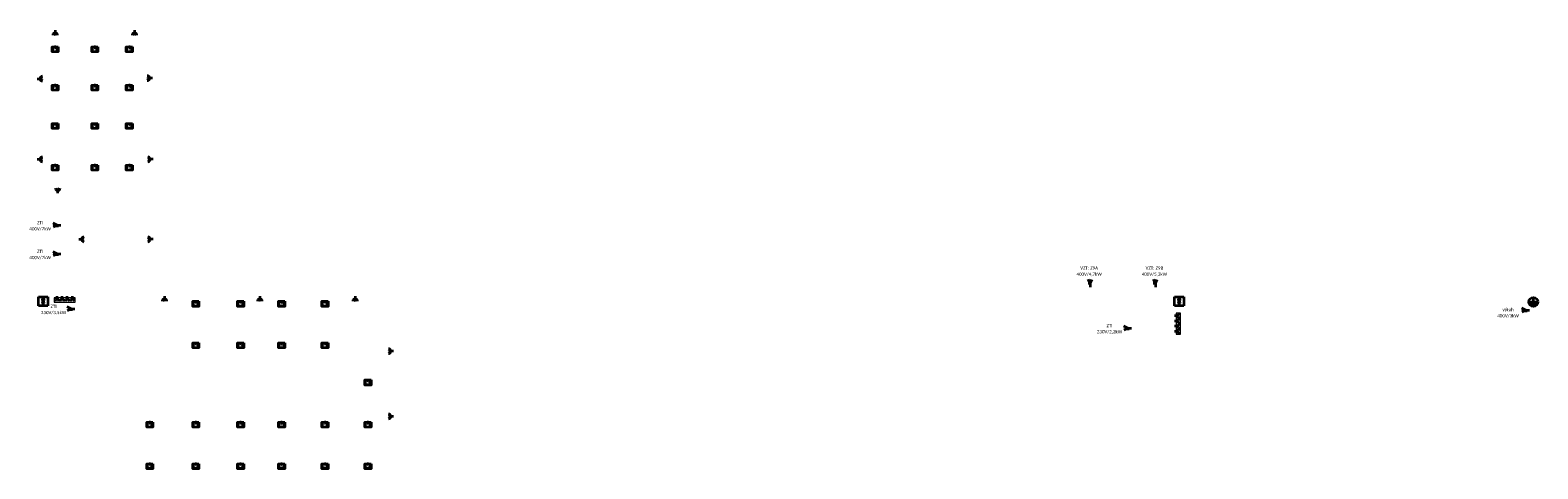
# Model space of a CAD drawing. Header units: millimetres. Extents: x 888143 to 1496244, y -180350 to -113621.
# Tile 9 of 11: x 1227844 to 1345700, y -175302 to -141000. Entities that reach past the tile are written whole.
import ezdxf
from ezdxf.enums import TextEntityAlignment as Align

# ---------------------------------------------------------------- set-up
doc = ezdxf.new("R2010")
doc.units = ezdxf.units.MM
doc.header["$LTSCALE"] = 50
doc.linetypes.add('DASHED2', pattern=[9.525, 6.35, -3.175])
for name, color, linetype, lineweight in [('E-přístroje', 7, 'Continuous', 35), ('E-rámečky', 4, 'DASHED2', 13), ('E-spotřebiče', 7, 'Continuous', 35), ('E-texty', 7, 'Continuous', 35), ('E-uzemnění', 7, 'Continuous', 35), ('E-zásuvky', 7, 'Continuous', 35)]:
    doc.layers.add(name, color=color, linetype=linetype, lineweight=lineweight)
doc.styles.get("Standard").update_dxf_attribs({"font": 'CALIBRI.TTF'})

# ---------------------------------------------------------------- blocks, each defined once
blk = doc.blocks.new('Vývod 3F')
at = {"color": 0, "linetype": 'ByBlock', "lineweight": -2, "ltscale": 25}
for q in [(0, 0), (98.16, 53.06), (200.62, 51.62), (201.04, 0), (200.62, -51.62)]:
    blk.add_line((98.16, 0), q, dxfattribs=at)
blk = doc.blocks.new('Ventilátor')
at = {"color": 0, "linetype": 'ByBlock', "ltscale": 10}
for p, q in [((0, 180), (360, 180)), ((0, -180), (0, 180)), ((153.17, -30), (206.84, 30)), ((153.17, 30), (206.84, -30)), ((360, 180), (360, -180)), ((360, -180), (0, -180))]:
    blk.add_line(p, q, dxfattribs=at)
for centre, radius, start, end in [((180, 54), 36.01, 318.1973067, 221.8133027), ((180, -54), 36, 138.1866973, 41.8026933)]:
    blk.add_arc(centre, radius, start, end, dxfattribs=at)
blk = doc.blocks.new('Uzemnění')
at = {"color": 0, "linetype": 'ByBlock', "ltscale": 10}
for p, q in [((-150, 0), (150, 0)), ((0, 0), (0, 150)), ((-100, -50), (100, -50)), ((-50, -100), (50, -100))]:
    blk.add_line(p, q, dxfattribs=at)
blk.add_circle((0, 0), 175, dxfattribs=at)
blk = doc.blocks.new('4 rámeček')
at = {"layer": 'E-rámečky', "color": 0, "ltscale": 10}
blk.add_lwpolyline([(412.5, -87.5), (412.5, 87.5), (-412.5, 87.5), (-412.5, -87.5)], close=True, dxfattribs=at)
blk = doc.blocks.new('Zásuvka 1F')
at = {"color": 0, "linetype": 'ByBlock'}
blk.add_line((0, 120), (0, 0), dxfattribs=at)
blk.add_arc((0, 200), 80, 180, 0, dxfattribs=at)
blk = doc.blocks.new('Dvojzásuvka')
at = {"color": 0, "linetype": 'ByBlock'}
blk.add_line((0, 0), (0, 105), dxfattribs=at)
for radius, end in [(95.3, 0), (63.5, 359.49738)]:
    blk.add_arc((0, 200), radius, 180, end, dxfattribs=at)
blk = doc.blocks.new('Vývod 1F')
at = {"color": 0, "linetype": 'ByBlock', "lineweight": -2, "ltscale": 25}
for q in [(0, 0), (98.16, 53.06), (200.62, 51.62), (200.62, -51.62)]:
    blk.add_line((98.16, 0), q, dxfattribs=at)
blk = doc.blocks.new('Podlahová krabice')
for points in [[(162, 135), (162, -135), (-162, -135), (-162, 135)], [(152, 125), (152, -125), (-152, -125), (-152, 125)], [(-128, -52), (-128, 52), (-152, 52), (-152, -52)], [(-34, 103), (34, 103), (34, 125), (-34, 125)], [(128, -52), (128, 52), (152, 52), (152, -52)]]:
    blk.add_lwpolyline(points, close=True)

msp = doc.modelspace()

# ---------------------------------------------------------------- block references
at = {"layer": 'E-přístroje', "xscale": 1.5, "yscale": 1.5, "zscale": 1.5}
for p in [(1229800, -142500), (1232899, -142500), (1235600, -142500), (1229800, -145500), (1232899, -145500), (1235600, -145500), (1229800, -148500), (1232899, -148500), (1235600, -148500), (1229800, -151750), (1232899, -151750), (1235600, -151750), (1240799, -162400), (1244299, -162400), (1247499, -162400), (1250899, -162400), (1240799, -165650), (1244299, -165650), (1247499, -165650), (1250899, -165650), (1254249, -168550), (1237200, -171850), (1240799, -171850), (1244299, -171850), (1247499, -171850), (1250899, -171850), (1254249, -171850), (1237200, -175100), (1240799, -175100), (1244299, -175100), (1247499, -175100), (1250899, -175100), (1254249, -175100)]:
    msp.add_blockref('Podlahová krabice', p, dxfattribs=at)
at = {"layer": 'E-rámečky', "xscale": 2, "yscale": 2, "zscale": 2}
for p, rotation in [((1230550, -162100), 180), ((1317600, -163950), 270)]:
    msp.add_blockref('4 rámeček', p, dxfattribs=dict(at, rotation=rotation))
at = {"layer": 'E-spotřebiče', "xscale": 3, "yscale": 3, "zscale": 3}
for name, p, rotation in [('Vývod 3F', (1230250, -156250), 180), ('Vývod 3F', (1230250, -158500), 180), ('Vývod 3F', (1310700, -161100), 90), ('Vývod 3F', (1315800, -161100), 90), ('Vývod 1F', (1231350, -162800), 180), ('Vývod 3F', (1345050, -162900), 180), ('Vývod 1F', (1313944, -164300), 180)]:
    msp.add_blockref(name, p, dxfattribs=dict(at, rotation=rotation))
at = {"layer": 'E-spotřebiče', "xscale": 2, "yscale": 2, "zscale": 2}
for p in [(1228500, -162200), (1317300, -162200)]:
    msp.add_blockref('Ventilátor', p, dxfattribs=at)
at = {"layer": 'E-uzemnění', "xscale": 2, "yscale": 2, "zscale": 2}
msp.add_blockref('Uzemnění', (1345350, -162250), dxfattribs=at)
at = {"layer": 'E-zásuvky', "xscale": 2, "yscale": 2, "zscale": 2}
for name, p, rotation in [('Dvojzásuvka', (1229800, -141000), 180), ('Dvojzásuvka', (1236000, -141000), 180), ('Dvojzásuvka', (1228400, -144800), 270), ('Dvojzásuvka', (1237400, -144750), 90), ('Dvojzásuvka', (1228400, -151100), 270), ('Dvojzásuvka', (1237450, -151100), 90), ('Dvojzásuvka', (1231650, -157350), 270), ('Dvojzásuvka', (1237450, -157350), 90), ('Zásuvka 1F', (1229950, -161800), 180), ('Zásuvka 1F', (1230350, -161800), 180), ('Zásuvka 1F', (1230750, -161800), 180), ('Zásuvka 1F', (1231150, -161800), 180), ('Dvojzásuvka', (1238350, -161800), 180), ('Dvojzásuvka', (1245800, -161800), 180), ('Dvojzásuvka', (1253250, -161800), 180), ('Zásuvka 1F', (1317300, -163350), 270), ('Zásuvka 1F', (1317300, -163750), 270), ('Zásuvka 1F', (1317300, -164150), 270), ('Zásuvka 1F', (1317300, -164550), 270), ('Dvojzásuvka', (1256250, -166100), 90), ('Dvojzásuvka', (1256250, -171200), 90)]:
    msp.add_blockref(name, p, dxfattribs=dict(at, rotation=rotation))
msp.add_blockref('Dvojzásuvka', (1230000, -153750), dxfattribs=at)

# ---------------------------------------------------------------- texts
at = {"layer": 'E-texty'}
for p in [(1229800, -142500), (1232899, -142500), (1235600, -142500), (1229800, -145500), (1232899, -145500), (1235600, -145500), (1229800, -148500), (1232899, -148500), (1235600, -148500), (1229800, -151750), (1232899, -151750), (1235600, -151750), (1240799, -162400), (1244299, -162400), (1247499, -162400), (1250899, -162400), (1240799, -165650), (1244299, -165650), (1247499, -165650), (1250899, -165650), (1254249, -168550), (1237200, -171850), (1240799, -171850), (1244299, -171850), (1247499, -171850), (1250899, -171850), (1254249, -171850), (1237200, -175100), (1240799, -175100), (1244299, -175100), (1247499, -175100), (1250899, -175100), (1254249, -175100)]:
    msp.add_text('PK', height=187.5, dxfattribs=at).set_placement(p, align=Align.MIDDLE_CENTER)
at = {"layer": 'E-texty', "ltscale": 0.02}
for s, p in [('400V/7kW', (1228625, -156531)), ('ZTI', (1228625, -156050)), ('400V/7kW', (1228625, -158781)), ('ZTI', (1228625, -158300)), ('400V/4,7kW', (1310625, -160081)), ('VZT: Z9A', (1310625, -159600)), ('400V/5,3kW', (1315725, -160081)), ('VZT: Z9B', (1315725, -159600)), ('ZTI', (1229675, -162600)), ('230V/3,5kW', (1229675, -163081)), ('400V/3kW', (1343375, -163331)), ('výtah', (1343375, -162850)), ('230V/2,2kW', (1312219, -164581)), ('ZTI', (1312219, -164100))]:
    msp.add_text(s, height=250, dxfattribs=at).set_placement(p, align=Align.MIDDLE_CENTER)

doc.saveas('drawing.dxf')
